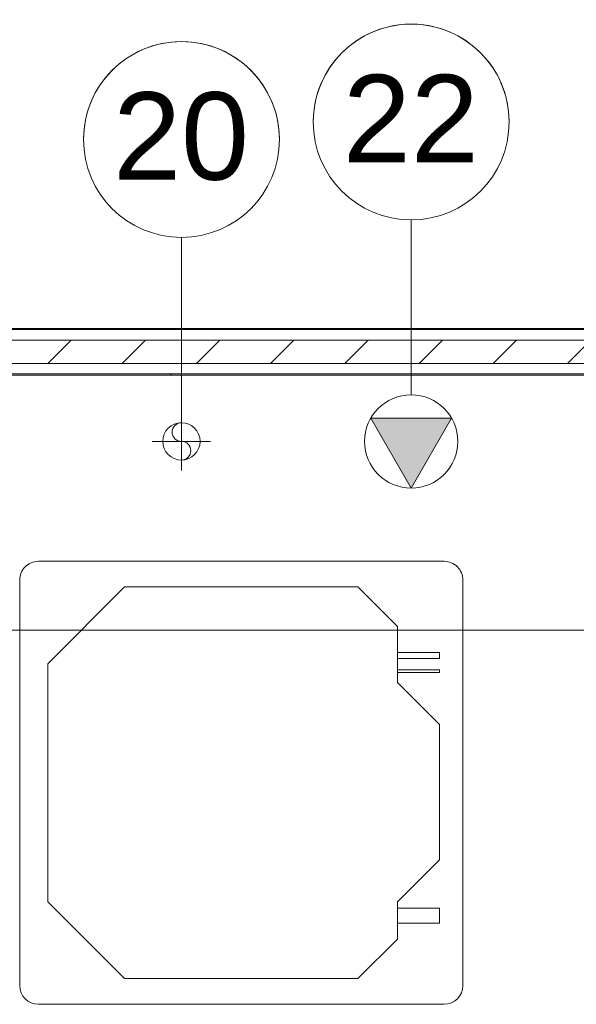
# Model space of a CAD drawing. Header units: metres. Extents: x 2.9 to 42.3, y -72.9 to -49.3.
# Tile 38 of 256: x 7.1 to 8.3, y -67.2 to -65.1. Entities that reach past the tile are written whole.
import ezdxf

# ---------------------------------------------------------------- set-up
doc = ezdxf.new("R2010")
doc.units = ezdxf.units.M
doc.linetypes.add('Oculto 1_5', pattern=[0.0022, 0.0015, -0.0007000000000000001])
for name, color, linetype, lineweight in [('A-DETL', 7, 'Oculto 1_5', 18), ('A-WALL', 7, 'Continuous', 18), ('A-WALL-PATT', 7, 'Continuous', 18), ('G-ANNO-SYMB', 7, 'Continuous', 9), ('M-EQPM', 7, 'Continuous', 18), ('M-MNTG', 7, 'Continuous', 18)]:
    doc.layers.add(name, color=color, linetype=linetype, lineweight=lineweight)
doc.layers.add('M-MNTG-IDEN', color=1, linetype='Continuous', lineweight=9, true_color=0xff0000)
doc.styles.add('Arial_1', font='arial.ttf', dxfattribs={"height": 0.1874999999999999})
pattern_1 = [(49.99999999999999, (21.555, -62.92899999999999), (0.5465545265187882, -0.04781508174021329), [0.05715, -0.62865]), (355, (21.555, -62.92899999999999), (-0.1057276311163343, 0.5731658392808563), [0.04572, -0.50292]), (100.451, (21.601, -62.933), (0.440827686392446, 0.5253490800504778), [0.04857, -0.53427]), (46.184, (21.555, -62.776), (0.8132373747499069, -0.1261291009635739), [0.08573, -0.9429799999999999]), (96.636, (21.623, -62.787), (0.7122119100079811, 0.7422871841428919), [0.07286000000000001, -0.8014100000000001]), (351.184, (21.555, -62.776), (0.7122166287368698, 0.7422739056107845), [0.06858, -0.75438]), (21, (21.631, -62.81399999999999), (0.4548461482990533, -0.3067949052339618), [0.05715, -0.62865]), (326, (21.631, -62.81399999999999), (0.1854048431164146, 0.5525599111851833), [0.04572, -0.50292]), (71.45100000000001, (21.669, -62.84), (0.6402508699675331, 0.2457631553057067), [0.04857, -0.53427]), (37.50000000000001, (21.555, -62.92899999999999), (0.009260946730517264, 0.2536671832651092), [0.02515, -0.47168, 0.02515, -0.48539, -0.5048199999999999]), (37.50000000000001, (21.555, -62.92899999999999), (0.009260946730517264, 0.2536671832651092), [-1.007, 0.02515, -0.47968]), (7.499999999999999, (21.555, -62.92899999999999), (0.2004558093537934, 0.3005459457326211), [0.02515, -0.26594, 0.02515, -0.46025, -0.1924]), (7.499999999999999, (21.555, -62.92899999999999), (0.2004558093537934, 0.3005459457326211), [-0.7764800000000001, 0.02515, -0.16726]), (327.5, (21.385, -62.92899999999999), (0.4067681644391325, -0.01718819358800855), [0.02515, -0.16535, 0.02515, -0.56921, -0.78867]), (327.5, (21.385, -62.92899999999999), (0.4067681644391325, -0.01718819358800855), [-0.78486, 0.02515, -0.76352]), (317.5, (21.309, -62.92899999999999), (0.4443831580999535, 0.07627942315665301), [0.02515, -0.2225, 0.02515, -0.36957, -0.56007]), (317.5, (21.309, -62.92899999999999), (0.4443831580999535, 0.07627942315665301), [-0.64237, 0.02515, -0.53492])]

# ---------------------------------------------------------------- blocks, each defined once
blk = doc.blocks.new('4 GRE - ESCOLA DE CINEMA E AUDIOVISUAL CINE REX R07_rvt-1-2PAV')
at = {"layer": 'A-WALL-PATT', "true_color": 0xd4d4d4}
h = blk.add_hatch(dxfattribs=at)
h.set_pattern_fill('FP_1', color=254, style=0, pattern_type=2)
h.set_pattern_definition(pattern_1)
h.paths.add_polyline_path([(9.640656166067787, -65.75292525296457), (9.640656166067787, -65.75042525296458), (5.508673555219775, -65.75042525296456), (5.508673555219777, -65.75292525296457), (9.346546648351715, -65.75292525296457)])
h = blk.add_hatch(dxfattribs=at)
h.set_pattern_fill('FP_2', color=254, style=0, pattern_type=2)
h.set_pattern_definition([(45, (21.555, -62.92899999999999), (-0.0795495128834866, 0.0795495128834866), [])])
h.paths.add_polyline_path([(9.654566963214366, -65.82542525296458), (9.665656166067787, -65.82542525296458), (9.665656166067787, -65.77542525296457), (5.508673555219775, -65.77542525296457), (5.508673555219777, -65.82542525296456), (9.643156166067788, -65.82542525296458)])
h = blk.add_hatch(dxfattribs=at)
h.set_pattern_fill('FP_1', color=254, style=0, pattern_type=2)
h.set_pattern_definition(pattern_1)
h.paths.add_polyline_path([(9.346546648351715, -65.85042525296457), (9.640656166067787, -65.85042525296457), (9.640656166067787, -65.84792525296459), (5.508673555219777, -65.84792525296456), (5.508673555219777, -65.85042525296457), (9.038526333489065, -65.85042525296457)])
at = {"layer": 'A-WALL', "color": 253, "true_color": 0xaaaaaa}
for p, q in [((9.640656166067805, -65.75042525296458), (5.508673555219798, -65.75042525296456)), ((5.508673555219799, -65.75292525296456), (9.640656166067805, -65.75292525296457)), ((5.508673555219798, -65.77542525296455), (9.640656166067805, -65.77542525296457)), ((5.508673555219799, -65.82542525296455), (9.640656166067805, -65.82542525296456)), ((5.508673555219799, -65.84792525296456), (9.640656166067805, -65.84792525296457)), ((5.508673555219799, -65.85042525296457), (9.640656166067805, -65.85042525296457))]:
    blk.add_line(p, q, dxfattribs=at)
blk = doc.blocks.new('Ponto de força - PONTO DE FORÇA - EQUIPAMENTO-V59-2PAV')
at = {"layer": 'M-MNTG', "linetype": 'Oculto 1_5', "true_color": 0xff0000}
blk.add_hatch(color=1, dxfattribs=at).paths.add_polyline_path([(-1.732587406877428e-14, -0.1000000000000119), (0.08660254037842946, 0.04999999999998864), (-0.08660254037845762, 0.04999999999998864), (-0.05850330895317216, 0.001330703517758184)])
at = {"layer": 'M-MNTG'}
for p, q in [((0.08660254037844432, 0.0500000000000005), (-0.08660254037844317, 0.05000000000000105)), ((-0.08660254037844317, 0.05000000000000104), (-1.590461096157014e-15, -0.09999999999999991)), ((-1.590461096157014e-15, -0.09999999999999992), (0.08660254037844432, 0.0500000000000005))]:
    blk.add_line(p, q, dxfattribs=at)
blk.add_circle((0, 1.267766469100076e-18), 0.1000000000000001, dxfattribs=at)
blk = doc.blocks.new('Ponto de dreno - PONTO DE DRENO-878181-2PAV')
at = {"layer": 'M-MNTG'}
for p, q in [((5.218428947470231e-16, -0.0625), (6.605814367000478e-16, 0.0625)), ((-0.06249999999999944, 2.409535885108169e-18), (0.06250000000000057, 2.44887201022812e-18)), ((3.229693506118e-17, 0.02), (0, 0))]:
    blk.add_line(p, q, dxfattribs=at)
blk.add_circle((5.583533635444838e-16, 2.429205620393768e-18), 0.04000000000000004, dxfattribs=at)
for centre, radius, start, end in [((5.583533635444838e-16, 0.02000000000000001), 0.01999999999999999, 89.99999999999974, 269.9999999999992), ((0, -0.02), 0.02000000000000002, 270.0000000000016, 90.00000000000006)]:
    blk.add_arc(centre, radius, start, end, dxfattribs=at)
blk = doc.blocks.new('V8 K7 4V 2_8-8_0kW - MIH28Q4HN18-944308-2PAV')
at = {"layer": 'A-DETL', "color": 1, "true_color": 0xff0000}
for p, q in [((0.4250000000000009, 0.2424751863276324), (0.4250000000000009, 0.2425833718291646)), ((0.4250000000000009, 0.2362333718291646), (0.4250000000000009, 0.2363415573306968))]:
    blk.add_line(p, q, dxfattribs=at)
at = {"layer": 'M-EQPM', "color": 1, "true_color": 0xff0000}
for p, q in [((0.4349999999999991, 0.4749999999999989), (-0.4350000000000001, 0.4749999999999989)), ((-0.4750000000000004, 0.4349999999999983), (-0.4750000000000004, -0.4349999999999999)), ((0.4749999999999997, -0.4350000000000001), (0.4749999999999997, 0.4349999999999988)), ((-0.2499999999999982, 0.4199999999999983), (-0.4149999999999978, 0.254999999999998)), ((-0.4149999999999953, 0.2549999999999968), (-0.2499999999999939, 0.4199999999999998)), ((0.2500000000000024, 0.4199999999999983), (-0.2499999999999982, 0.4199999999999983)), ((-0.2499999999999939, 0.4199999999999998), (0.2500000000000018, 0.4199999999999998)), ((0.3350000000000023, 0.3349999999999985), (0.2500000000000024, 0.4199999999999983)), ((0.2500000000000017, 0.4199999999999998), (0.3350000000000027, 0.3349999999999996)), ((0.3350000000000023, 0.2149999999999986), (0.3350000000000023, 0.3349999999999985)), ((0.3350000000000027, 0.3349999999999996), (0.3350000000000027, 0.2149999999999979)), ((0.4249999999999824, 0.2795608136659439), (0.3349999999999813, 0.2795608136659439)), ((0.4250000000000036, 0.2668608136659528), (0.4250000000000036, 0.2795608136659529)), ((-0.4149999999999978, 0.254999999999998), (-0.4149999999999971, -0.2550000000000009)), ((-0.4150000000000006, -0.255000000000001), (-0.4149999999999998, 0.2549999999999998)), ((0.3349999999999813, 0.2668608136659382), (0.4249999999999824, 0.2668608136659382)), ((0.4249999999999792, 0.242583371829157), (0.3349999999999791, 0.242583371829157)), ((0.3349999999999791, 0.2362333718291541), (0.4249999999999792, 0.2362333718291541)), ((0.4250000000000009, 0.2362333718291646), (0.4250000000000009, 0.2425833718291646)), ((0.4250000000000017, 0.1250000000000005), (0.3350000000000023, 0.2149999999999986)), ((0.3350000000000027, 0.2149999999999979), (0.4250000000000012, 0.1250000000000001)), ((0.4250000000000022, -0.1649999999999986), (0.4250000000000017, 0.1250000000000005)), ((0.4250000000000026, 0.1250000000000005), (0.4250000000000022, -0.1649999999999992)), ((0.3350000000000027, -0.2549999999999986), (0.4250000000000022, -0.1649999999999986)), ((0.4250000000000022, -0.1649999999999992), (0.335000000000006, -0.2549999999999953)), ((-0.4149999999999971, -0.2550000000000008), (-0.2499999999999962, -0.4200000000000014)), ((-0.2499999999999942, -0.4200000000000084), (-0.4149999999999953, -0.254999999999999)), ((0.3350000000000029, -0.3349999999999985), (0.3350000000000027, -0.2549999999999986)), ((0.335000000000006, -0.2549999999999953), (0.3350000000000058, -0.3350000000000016)), ((0.4249999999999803, -0.2690000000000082), (0.3349999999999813, -0.2690000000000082)), ((0.4250000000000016, -0.3010000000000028), (0.4250000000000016, -0.2690000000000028)), ((0.3349999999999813, -0.3010000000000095), (0.4249999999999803, -0.3010000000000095)), ((0.250000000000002, -0.4199999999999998), (0.3350000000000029, -0.3349999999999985)), ((0.3349999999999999, -0.3350000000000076), (0.2499999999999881, -0.4200000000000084)), ((-0.2499999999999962, -0.4200000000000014), (0.250000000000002, -0.4199999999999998)), ((0.2499999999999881, -0.4200000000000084), (-0.2499999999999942, -0.4200000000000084)), ((-0.4349999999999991, -0.4750000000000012), (0.4349999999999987, -0.475000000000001))]:
    blk.add_line(p, q, dxfattribs=at)
for centre, radius, start, end in [((-0.4349999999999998, 0.4349999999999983), 0.04000000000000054, 89.99999999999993, 180.0000000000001), ((0.4349999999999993, 0.4349999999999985), 0.0400000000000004, 359.9999999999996, 90.00000000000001), ((-0.4349999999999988, -0.4349999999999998), 0.04000000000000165, 179.9999999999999, 269.999999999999), ((0.4349999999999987, -0.4350000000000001), 0.0400000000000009, 269.9999999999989, 359.9999999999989)]:
    blk.add_arc(centre, radius, start, end, dxfattribs=at)
blk = doc.blocks.new('M_Identificador de auxiliar MEP_BTS - Em caixas-891259-2PAV')
at = {"layer": 'M-MNTG-IDEN'}
blk.add_circle((4.520956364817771e-18, 3.243388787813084e-23), 0.002800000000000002, dxfattribs=at)
for centre, start, end in [((4.758693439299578e-18, 5.839239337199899e-20), 359.9999999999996, 179.9999999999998), ((4.758693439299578e-18, 8.515079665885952e-19), 179.9999999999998, 359.9999999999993)]:
    blk.add_arc(centre, 0.002800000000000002, start, end, dxfattribs=at)

msp = doc.modelspace()

# ---------------------------------------------------------------- linework, layer by layer
at = {"layer": 'G-ANNO-SYMB'}
msp.add_line((4.117766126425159, -66.3975841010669), (40.63055861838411, -66.39758410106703), dxfattribs=at)
at = {"layer": 'M-MNTG-IDEN'}
for p, q in [((7.982148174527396, -65.89265474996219), (7.982148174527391, -65.51765474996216)), ((7.489610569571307, -65.9301547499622), (7.489610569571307, -65.55515474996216))]:
    msp.add_line(p, q, dxfattribs=at)

# ---------------------------------------------------------------- block references
at = {"lineweight": 5}
msp.add_blockref('4 GRE - ESCOLA DE CINEMA E AUDIOVISUAL CINE REX R07_rvt-1-2PAV', (0, 0), dxfattribs=at)
at = {"layer": 'A-DETL', "color": 1, "true_color": 0xff0000}
msp.add_blockref('V8 K7 4V 2_8-8_0kW - MIH28Q4HN18-944308-2PAV', (7.617818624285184, -66.724835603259), dxfattribs=at)
at = {"layer": 'M-MNTG'}
for name, p in [('Ponto de força - PONTO DE FORÇA - EQUIPAMENTO-V59-2PAV', (7.982148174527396, -65.9926547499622)), ('Ponto de dreno - PONTO DE DRENO-878181-2PAV', (7.489610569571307, -65.9926547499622))]:
    msp.add_blockref(name, p, dxfattribs=at)
at = {"layer": 'M-MNTG-IDEN', "xscale": 74.99999999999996, "yscale": 74.99999999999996, "zscale": 74.99999999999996}
for p in [(7.982148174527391, -65.30765474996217), (7.489610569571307, -65.34515474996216)]:
    msp.add_blockref('M_Identificador de auxiliar MEP_BTS - Em caixas-891259-2PAV', p, dxfattribs=at)

# ---------------------------------------------------------------- texts
at = {"layer": 'M-MNTG-IDEN', "color": 7, "char_height": 0.1874999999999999, "width": 0.3487340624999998, "attachment_point": 1, "style": 'Arial_1'}
for s, insert in [('22', (7.835607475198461, -65.20644201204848)), ('20', (7.343069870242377, -65.24394201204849))]:
    msp.add_mtext(s, dxfattribs=dict(at, insert=insert))

doc.saveas('drawing.dxf')
